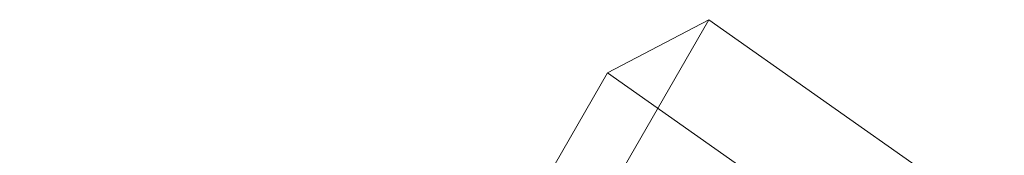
# Model space of a CAD drawing. Header units: millimetres. Extents: x -4738 to 65662, y -68080 to 6847.
# Tile 66 of 80: x -3104.98 to -3067.71, y -34557.41 to -34552.28. Entities that reach past the tile are written whole.
import ezdxf

# ---------------------------------------------------------------- set-up
doc = ezdxf.new("R2010")
doc.units = ezdxf.units.MM
doc.layers.add('frontal_C10', color=7, linetype='Continuous', lineweight=0)

msp = doc.modelspace()

# ---------------------------------------------------------------- linework, layer by layer
at = {"layer": 'frontal_C10'}
for p, q in [((-3078.888, -34552.283), (-3101.139, -34590.798)), ((-3078.888, -34552.283), (-3082.726, -34554.288)), ((-3067.707, -34560.153), (-3078.888, -34552.283)), ((-3104.977, -34592.803), (-3082.726, -34554.288)), ((-3082.726, -34554.288), (-3071.545, -34562.157))]:
    msp.add_line(p, q, dxfattribs=at)

doc.saveas('drawing.dxf')
